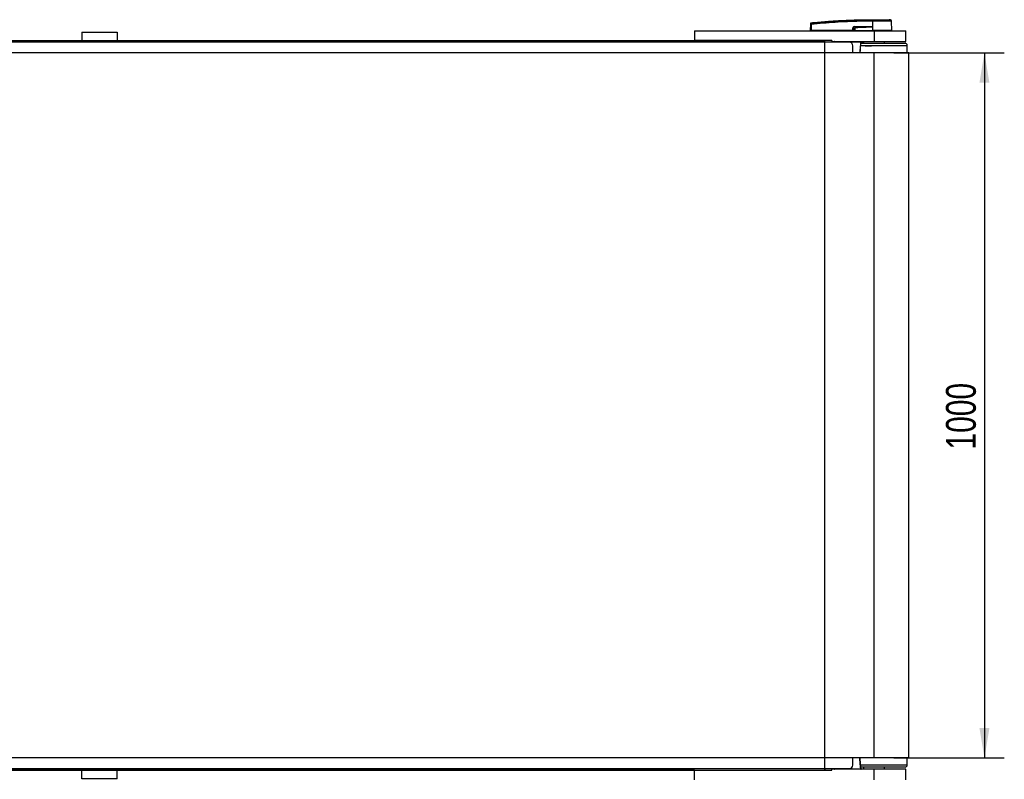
# Model space of a CAD drawing. Header units: millimetres. Extents: x 0 to 420, y 0 to 297.
# Tile 6 of 22: x 130 to 229, y 70 to 147. Entities that reach past the tile are written whole.
import ezdxf

# ---------------------------------------------------------------- set-up
doc = ezdxf.new("R2010")
doc.units = ezdxf.units.MM
doc.layers.add('QUOTE', color=174, linetype='Continuous')
doc.styles.add('SLDTEXTSTYLE3', font='TXT', dxfattribs={"width": 0.75})
doc.dimstyles.new('SLDDIMSTYLE0', dxfattribs={"dimtxt": 3, "dimasz": 3, "dimexe": 0, "dimexo": 0.0625, "dimgap": 0.75, "dimtad": 1, "dimlfac": 14.104679, "dimrnd": 1e-09, "dimzin": 12, "dimdsep": 46, "dimtxsty": 'SLDTEXTSTYLE3', "dimsah": 1, "dimcen": 0.09, "dimadec": 0, "dimazin": 3, "dimtfac": 1, "dimtdec": 3, "dimtofl": 0, "dimtmove": 0, "dimatfit": 3, "dimfxl": 0, "dimfrac": 2, "dimtolj": 1, "dimtzin": 12, "dimarcsym": 0})

# ---------------------------------------------------------------- blocks, each defined once
blk = doc.blocks.new('_D_1')
at = {"layer": 'QUOTE'}
for p, q in [((218.39, 143.494), (229.49, 143.494)), ((227.49, 143.494), (227.49, 72.595)), ((218.39, 72.595), (229.49, 72.595))]:
    blk.add_line(p, q, dxfattribs=at)
for points in [[(227.49, 143.494), (226.99, 140.494), (227.99, 140.494)], [(227.49, 72.595), (227.99, 75.595), (226.99, 75.595)]]:
    blk.add_solid(points, dxfattribs=at)
at = {"layer": 'QUOTE', "insert": (223.622, 103.611), "char_height": 3, "attachment_point": 1, "rotation": 90, "style": 'SLDTEXTSTYLE3'}
blk.add_mtext('1000', dxfattribs=at)

msp = doc.modelspace()

# ---------------------------------------------------------------- linework, layer by layer
at = {"color": 7, "linetype": 'Continuous', "lineweight": 25}
for p, q in [((216.24154, 146.67659), (216.23004, 146.67659)), ((216.24154, 146.67659), (216.24085, 145.72713)), ((216.24165, 146.82606), (216.24175, 146.82606)), ((218.02683, 146.81631), (217.90351, 146.82606)), ((218.1619, 145.72713), (218.15361, 146.67654)), ((198.31064, 145.69168), (198.31064, 144.73455)), ((198.31064, 145.69168), (216.38975, 145.69168)), ((201.03876, 145.69346), (201.03876, 145.69168)), ((201.6052, 145.69168), (201.6052, 145.69346)), ((210.00919, 145.72713), (210.01473, 146.36197)), ((210.00919, 145.72713), (210.06114, 145.72713)), ((210.04371, 145.72713), (210.04433, 145.69168)), ((210.06669, 146.36197), (210.06114, 145.72713)), ((214.26656, 145.72713), (210.06114, 145.72713)), ((210.06376, 145.72713), (210.06381, 145.69168)), ((210.06652, 146.51219), (210.06648, 146.51218)), ((214.26656, 145.72713), (214.26768, 146.01333)), ((214.27981, 145.72713), (214.26656, 145.72713)), ((214.26935, 145.72713), (214.2694, 145.69168)), ((214.28093, 146.01333), (214.27981, 145.72713)), ((214.27981, 145.72713), (214.43788, 145.72713)), ((214.4305, 145.93558), (214.28093, 146.01333)), ((214.3043, 145.72713), (214.30474, 145.69168)), ((214.42242, 146.11103), (214.54707, 146.04623)), ((216.08623, 146.11103), (214.42242, 146.11103)), ((214.42333, 146.12935), (216.08713, 146.12935)), ((214.44331, 145.72713), (216.24051, 145.72713)), ((214.45443, 145.72713), (214.45468, 145.69168)), ((216.23708, 146.12082), (216.23711, 146.11689)), ((216.23711, 146.11689), (216.24051, 145.72713)), ((216.24085, 145.72713), (216.24051, 145.72713)), ((218.1619, 145.72713), (216.24085, 145.72713)), ((216.2423, 145.72713), (216.24232, 145.69168)), ((216.38975, 145.69168), (216.38975, 144.62821)), ((216.38975, 145.69168), (219.58018, 145.69168)), ((218.12676, 145.69168), (218.12738, 145.72713)), ((219.58018, 144.62821), (219.58018, 145.69168)), ((78.49224, 144.73455), (198.31064, 144.73455)), ((136.69988, 145.58534), (140.2448, 145.58534)), ((136.69988, 145.58534), (136.69988, 144.73455)), ((140.2448, 145.58534), (140.2448, 144.73455)), ((212.13584, 144.73455), (198.31064, 144.73455)), ((211.42685, 144.55731), (211.42685, 144.73455)), ((212.13584, 144.73455), (212.13584, 144.62821)), ((212.13584, 144.62821), (216.38975, 144.62821)), ((212.43384, 144.59214), (212.43384, 144.62821)), ((215.04562, 144.59214), (215.04562, 144.62821)), ((215.32627, 144.62821), (215.32627, 144.45096)), ((216.38975, 144.62821), (219.58018, 144.62821)), ((217.45322, 144.45096), (217.45322, 144.62821)), ((213.9083, 144.55731), (62.89458, 144.55731)), ((212.36437, 144.57149), (211.42685, 144.57149)), ((212.36295, 144.56378), (212.36318, 144.55731)), ((212.39839, 144.59214), (212.399, 144.55731)), ((212.39877, 144.59792), (212.3991, 144.59985)), ((212.43384, 144.59214), (215.04562, 144.59214)), ((212.43445, 144.55731), (212.43384, 144.59214)), ((214.26279, 143.49383), (214.26279, 144.20282)), ((219.72197, 144.20282), (215.04357, 144.20282)), ((215.0464, 144.23827), (218.24419, 144.23827)), ((215.06738, 144.45096), (219.50928, 144.45096)), ((215.07965, 144.59214), (215.32627, 144.59214)), ((215.45287, 144.20282), (215.45287, 144.23827)), ((215.49945, 144.20991), (215.94627, 144.20991)), ((215.94627, 144.20991), (215.94627, 144.23827)), ((215.94627, 144.20991), (216.08936, 144.20991)), ((216.08936, 144.20991), (216.08936, 144.23827)), ((216.08936, 144.20991), (216.09836, 144.20991)), ((216.09836, 144.20991), (216.09836, 144.23827)), ((216.09836, 144.20991), (216.13786, 144.20991)), ((216.13786, 144.20282), (216.13786, 144.23827)), ((218.24419, 144.23827), (219.72197, 144.23827)), ((219.32808, 144.20282), (219.32808, 144.23827)), ((219.46353, 144.20282), (219.46353, 144.23827)), ((219.47383, 144.20282), (219.47383, 144.23827)), ((219.72336, 143.49383), (219.72197, 144.20282)), ((216.38975, 143.49383), (60.41313, 143.49383)), ((216.38975, 72.59537), (216.38975, 143.49383)), ((219.89922, 143.49383), (216.38975, 143.49383)), ((219.89922, 72.59537), (219.89922, 143.49383)), ((216.38975, 72.59537), (60.41313, 72.59537)), ((214.26279, 71.88639), (214.26279, 72.59537)), ((219.89922, 72.59537), (216.38975, 72.59537)), ((219.72197, 71.88639), (219.72336, 72.59537)), ((62.89458, 71.53189), (213.9083, 71.53189)), ((198.31064, 71.35465), (78.49224, 71.35465)), ((136.69988, 70.50387), (136.69988, 71.35465)), ((140.2448, 70.50387), (140.2448, 71.35465)), ((198.31064, 70.39752), (198.31064, 71.35465)), ((198.31064, 71.35465), (212.13584, 71.35465)), ((211.42685, 71.53189), (211.42685, 71.35465)), ((212.36437, 71.51771), (211.42685, 71.51771)), ((212.13584, 71.35465), (212.13584, 71.461)), ((216.38975, 71.461), (212.13584, 71.461)), ((212.36295, 71.52542), (212.36318, 71.53189)), ((212.39839, 71.49706), (212.399, 71.53189)), ((212.39882, 71.49101), (212.3991, 71.48935)), ((212.43445, 71.53189), (212.43384, 71.49706)), ((212.43384, 71.49706), (215.04562, 71.49706)), ((212.43384, 71.49706), (212.43384, 71.461)), ((219.72197, 71.88639), (215.04193, 71.88639)), ((219.72197, 71.88639), (215.04264, 71.88639)), ((215.04562, 71.49706), (215.04562, 71.461)), ((219.50928, 71.67369), (215.06137, 71.67369)), ((215.07897, 71.49706), (215.32627, 71.49706)), ((215.32627, 71.67369), (215.32627, 71.461)), ((216.38975, 70.39752), (216.38975, 71.461)), ((219.58018, 71.461), (216.38975, 71.461)), ((217.45322, 71.461), (217.45322, 71.67369)), ((219.58018, 70.39752), (219.58018, 71.461)), ((140.2448, 70.50387), (136.69988, 70.50387))]:
    msp.add_line(p, q, dxfattribs=at)
at = {"color": 7, "linetype": 'Continuous'}
for p, q in [((65.37602, 144.73455), (211.42685, 144.73455)), ((211.42685, 71.35465), (211.42685, 144.73455)), ((65.37602, 71.35465), (211.42685, 71.35465))]:
    msp.add_line(p, q, dxfattribs=at)
at = {"color": 7, "linetype": 'Continuous', "lineweight": 25, "flags": 128}
for points in [[(216.08623, 146.11103), (216.17072, 146.11431), (216.23711, 146.11689)], [(215.49803, 144.20282), (215.49898, 144.20776), (215.50166, 144.21818), (215.5049, 144.22672), (215.50858, 144.23305), (215.51255, 144.23695), (215.51668, 144.23827)]]:
    msp.add_lwpolyline(points, dxfattribs=at)
at = {"color": 7, "linetype": 'Continuous', "lineweight": 25}
for centre, radius, start, end in [((216.76263, 146.70654), 0.53343, 168.1201678, 183.2190123), ((219.11693, 146.48846), 2.89494, 173.3031905, 173.4966106), ((216.7742, 146.70618), 0.53348, 168.0817426, 183.1800729), ((218.01182, 146.67531), 0.1418, 0.5000113, 83.9231277), ((210.04071, 144.79235), 1.56983, 89.0518988, 90.9481012), ((210.07201, 146.44508), 0.05655, 96.1041945, 179.3841407), ((214.27431, 147.81911), 1.80579, 269.78976, 270.21024), ((214.27645, 146.12744), 0.14689, 353.5856583, 0.7475902), ((165.57825, 143.67953), 49.02598, 2.7312588, 2.7669963), ((215.94026, 146.12744), 0.14689, 353.5856583, 0.7475902), ((212.43384, 144.59276), 0.03545, 90, 181), ((215.04562, 144.59276), 0.03545, 354.8105801, 90), ((212.3662, 144.59605), 0.03243, 264.2526321, 353.0754988), ((212.36437, 144.60694), 0.03545, 270, 348.463041), ((212.41612, 145.10004), 0.50821, 268.0016174, 271.9983826), ((213.9083, 144.20282), 0.35449, 0, 90), ((215.09375, 145.00679), 0.41744, 263.3778257, 268.2379831), ((219.50928, 144.23827), 0.2127, 0, 90), ((212.3662, 71.49315), 0.03243, 6.9245012, 95.7473679), ((212.36437, 71.48226), 0.03545, 11.536959, 90), ((212.41612, 70.98916), 0.50821, 88.0016174, 91.9983826), ((212.43384, 71.49644), 0.03545, 179, 270), ((213.9083, 71.88639), 0.35449, 270, 0), ((215.04562, 71.49644), 0.03545, 270, 5.1894199), ((215.09375, 71.08241), 0.41744, 91.7620169, 96.6221743), ((219.50928, 71.88639), 0.2127, 270, 0)]:
    msp.add_arc(centre, radius, start, end, dxfattribs=at)
for centre, major_axis, ratio, start_param, end_param in [((214.51926, 145.94107), (0.24107, -0.11857), 0.60672542, 2.25200573, 3.42889257), ((214.51747, 145.94125), (0.22807, -0.11289), 0.5569608, 2.25321842, 3.43010526), ((214.60583, 145.89532), (0.16245, -0.08643), 0.77058227, 2.30113884, 3.47802567), ((214.60583, 145.89563), (0.1418, -0.07495), 0.66301777, 2.29905058, 3.47593741)]:
    msp.add_ellipse(centre, major_axis=major_axis, ratio=ratio, start_param=start_param, end_param=end_param, dxfattribs=at)
for points, knots in [([(210.06599, 146.50131), (210.86438, 146.57417), (212.08122, 146.68522), (213.72089, 146.76689), (214.981, 146.81018), (215.81974, 146.81014), (216.24062, 146.81635), (216.24063, 146.81635)], [0, 0, 0, 0, 0.38876695, 0.59252789, 0.79628932, 0.99999932, 1, 1, 1, 1]), ([(210.06652, 146.51219), (210.09034, 146.5146), (210.23732, 146.52953), (210.88222, 146.59247), (212.20724, 146.70071), (214.11894, 146.80474), (215.53379, 146.81895), (216.24165, 146.82606)], [0, 0, 0, 0, 0.01170126, 0.07220884, 0.31419353, 0.65688711, 1, 1, 1, 1]), ([(216.23004, 146.67659), (215.81101, 146.67397), (214.97296, 146.66875), (213.71626, 146.62772), (212.07923, 146.54546), (210.86418, 146.43468), (210.06669, 146.36197)], [0, 0, 0, 0, 0.20362021, 0.40724063, 0.61094774, 1, 1, 1, 1]), ([(216.24063, 146.81635), (216.24063, 146.81635), (216.24449, 146.81635), (216.24836, 146.81635), (216.25222, 146.81635)], [0, 0, 0, 0, 0.00036549, 1, 1, 1, 1]), ([(218.15361, 146.67654), (218.1489, 146.67656), (218.13935, 146.67659), (218.06245, 146.67661), (217.94077, 146.67652), (217.77541, 146.67657), (217.56928, 146.6766), (217.33162, 146.67649), (217.06494, 146.67661), (216.79024, 146.67656), (216.51208, 146.67655), (216.33242, 146.67657), (216.24154, 146.67659)], [0, 0, 0, 0, 0.10046502, 0.203843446, 0.304309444, 0.407688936, 0.508155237, 0.611534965, 0.712002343, 0.815383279, 0.906610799, 1, 1, 1, 1]), ([(216.24175, 146.82606), (216.34701, 146.82606), (216.55785, 146.82606), (216.86842, 146.82606), (217.15712, 146.82606), (217.41383, 146.82606), (217.62526, 146.82606), (217.78301, 146.82606), (217.88495, 146.82606), (217.89733, 146.82606), (217.90351, 146.82606)], [0, 0, 0, 0, 0.12488045, 0.25013958, 0.37464939, 0.49981249, 0.62476421, 0.74955772, 0.87492377, 1, 1, 1, 1]), ([(216.25222, 146.81635), (216.33557, 146.81634), (216.50227, 146.81631), (216.75924, 146.81634), (217.01502, 146.81633), (217.26179, 146.81627), (217.48327, 146.81633), (217.67429, 146.81633), (217.82835, 146.81631), (217.94145, 146.81638), (218.01309, 146.81629), (218.02225, 146.8163), (218.02683, 146.81631)], [0, 0, 0, 0, 0.09230362, 0.18460708, 0.28653845, 0.3884688, 0.49039805, 0.59232883, 0.69424704, 0.79616636, 0.8980845, 1, 1, 1, 1]), ([(210.01473, 146.36197), (210.01476, 146.36535), (210.01488, 146.37818), (210.01507, 146.39998), (210.01527, 146.42318), (210.01542, 146.44013), (210.01545, 146.44384), (210.01546, 146.44569)], [0, 0, 0, 0, 0.08210774, 0.31165455, 0.54070711, 0.77036972, 1, 1, 1, 1]), ([(210.01546, 146.44569), (210.0155, 146.44977), (210.01555, 146.45532), (210.01555, 146.45606), (210.01556, 146.45625)], [0, 0, 0, 0, 0.73657409, 1, 1, 1, 1]), ([(210.01556, 146.45625), (210.01564, 146.45822), (210.01598, 146.46665), (210.02035, 146.48117), (210.03174, 146.49689), (210.04764, 146.50836), (210.0602, 146.51091), (210.06648, 146.51218)], [0, 0, 0, 0, 0.07160669, 0.30681144, 0.53787451, 0.76893725, 1, 1, 1, 1]), ([(210.06599, 146.50131), (210.06559, 146.49818), (210.06478, 146.49192), (210.06447, 146.46367), (210.06489, 146.42512), (210.06578, 146.3889), (210.0665, 146.36758), (210.06669, 146.36197)], [0, 0, 0, 0, 0.22968814, 0.45959689, 0.68877935, 0.91808895, 1, 1, 1, 1]), ([(210.06648, 146.51218), (210.06644, 146.51198), (210.06629, 146.51121), (210.06612, 146.5055), (210.06599, 146.50131)], [0, 0, 0, 0, 0.26388418, 1, 1, 1, 1]), ([(214.4305, 145.93558), (214.43466, 145.93559), (214.44208, 145.93562), (214.45144, 145.93559), (214.45557, 145.93558)], [0, 0, 0, 0, 0.56, 1, 1, 1, 1]), ([(214.43788, 145.72713), (214.4356, 145.76601), (214.43154, 145.83537), (214.43082, 145.90499), (214.4305, 145.93558)], [0, 0, 0, 0, 0.56058603, 1, 1, 1, 1]), ([(214.43788, 145.72713), (214.43837, 145.72713), (214.43951, 145.72713), (214.44144, 145.72713), (214.4428, 145.72713), (214.44331, 145.72713)], [0, 0, 0, 0, 0.31939567, 0.74819126, 1, 1, 1, 1]), ([(214.45557, 145.93558), (214.45448, 145.89664), (214.45253, 145.82703), (214.44613, 145.75768), (214.44331, 145.72713)], [0, 0, 0, 0, 0.55939227, 1, 1, 1, 1]), ([(214.54707, 146.04623), (214.83434, 146.05921), (215.34736, 146.08239), (215.86045, 146.10228), (216.08623, 146.11103)], [0, 0, 0, 0, 0.55997408, 1, 1, 1, 1]), ([(216.23711, 146.11689), (215.92202, 146.09585), (215.35939, 146.05828), (214.79629, 146.0287), (214.54853, 146.01569)], [0, 0, 0, 0, 0.56002694, 1, 1, 1, 1]), ([(216.08713, 146.12935), (216.10162, 146.12921), (216.14454, 146.1288), (216.19501, 146.12895), (216.23002, 146.12219), (216.23708, 146.12082)], [0, 0, 0, 0, 0.28926734, 0.85682964, 1, 1, 1, 1]), ([(212.36437, 144.57149), (212.36414, 144.57114), (212.36369, 144.57044), (212.3632, 144.566), (212.36295, 144.56378)], [0, 0, 0, 0, 0.50006029, 1, 1, 1, 1]), ([(215.04562, 144.59214), (215.0281, 144.39735), (214.99519, 144.03133), (214.96419, 143.66514), (214.94968, 143.49383)], [0, 0, 0, 0, 0.53218456, 1, 1, 1, 1]), ([(214.98503, 143.49383), (214.98524, 143.49645), (215.01442, 143.86192), (215.04869, 144.22696), (215.08272, 144.58939)], [0, 0, 0, 0, 0.007156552, 1, 1, 1, 1]), ([(215.04562, 71.49706), (215.0281, 71.69185), (214.99519, 72.05788), (214.96419, 72.42406), (214.94968, 72.59537)], [0, 0, 0, 0, 0.53218456, 1, 1, 1, 1]), ([(215.08203, 71.49975), (215.07226, 71.60275), (215.03766, 71.9677), (215.00803, 72.3331), (214.98676, 72.59537)], [0, 0, 0, 0, 0.28222093, 1, 1, 1, 1]), ([(212.36437, 71.51771), (212.36414, 71.51806), (212.36369, 71.51876), (212.3632, 71.5232), (212.36295, 71.52542)], [0, 0, 0, 0, 0.50006029, 1, 1, 1, 1])]:
    msp.add_open_spline(points, degree=3, knots=knots, dxfattribs=at)

# ---------------------------------------------------------------- dimensions: what is measured, and where the dimension line sits
at = {"layer": 'QUOTE'}
dim = msp.add_linear_dim(base=(225.10833, 72.59537), p1=(216.38975, 143.49383), p2=(216.38975, 72.59537), angle=90, dimstyle='SLDDIMSTYLE0', dxfattribs=at)
dim.commit()
dim.dimension.update_dxf_attribs({"geometry": '_D_1', "text_midpoint": (225.10833, 108.0446), "dimtype": 160})

doc.saveas('drawing.dxf')
